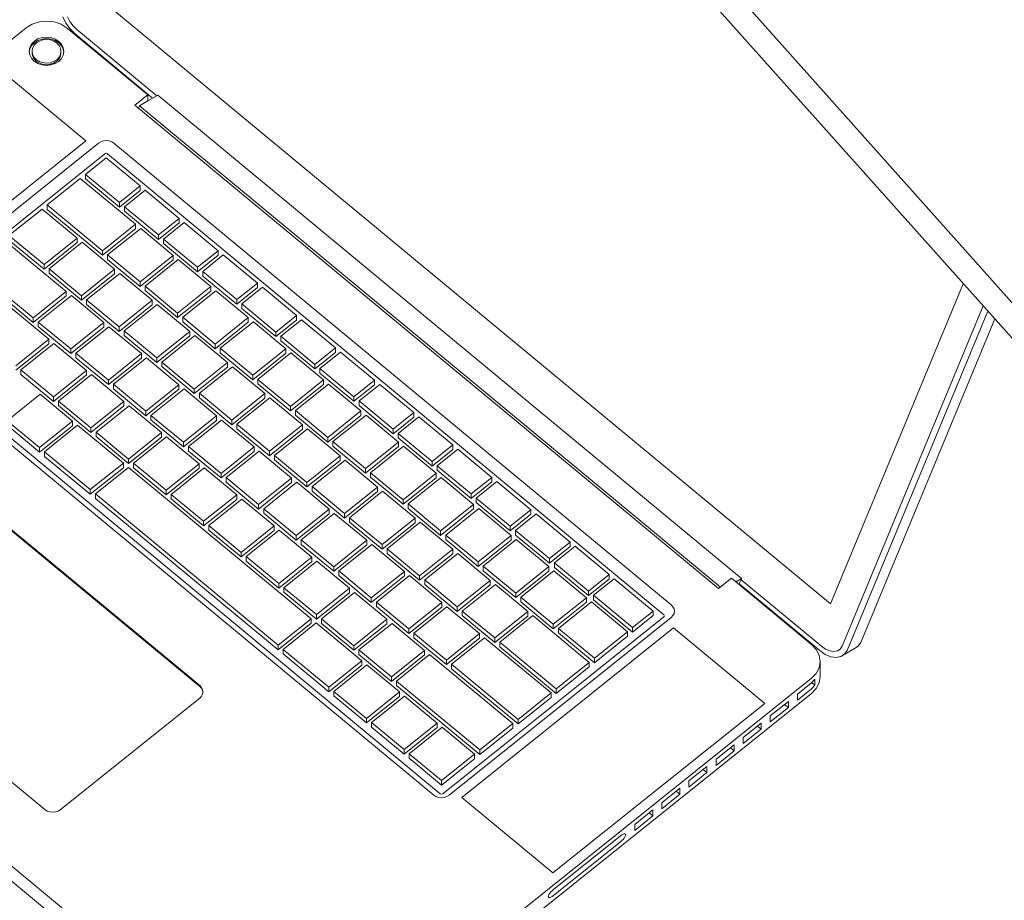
# Model space of a CAD drawing. Header units: millimetres. Extents: x -36631 to 27388, y -24993 to 6945.
# Tile 239 of 256: x -10583 to -10216, y -4827 to -4499. Entities that reach past the tile are written whole.
import ezdxf

# ---------------------------------------------------------------- set-up
doc = ezdxf.new("R2010")
doc.units = ezdxf.units.MM
doc.header["$MEASUREMENT"] = 0
doc.linetypes.add('Wipeout_Contour', pattern=[1000, 0, -1000])
doc.layers.add('Nuevo_08_E_Envans secs', color=7, linetype='Continuous')
doc.layers.add('Nuevo_09_EI_Mobiliari general', color=7, linetype='Continuous')
doc.layers.add('Nuevo_09_EI_Mobiliari general_Pluma_Nº__1', color=7, linetype='Continuous', lineweight=5)

# ---------------------------------------------------------------- blocks, each defined once
blk = doc.blocks.new('Elem Sección_203_1')
at = {"color": 254, "linetype": 'Wipeout_Contour', "lineweight": 0, "ltscale": 42836.053992}
blk.add_wipeout([(-10392.26, -3740.44), (-10397.41, -3743.49), (-8714.67, -5626.48), (-8709.52, -5623.43)], dxfattribs=at).dxf.layer = 'Nuevo_08_E_Envans secs'
at = {"color": 254, "linetype": 'Wipeout_Contour', "lineweight": 0, "ltscale": 42355.399281}
blk.add_wipeout([(-10294.27, -3662.11), (-10305.43, -3668.72), (-8606.45, -5569.87), (-8595.3, -5563.26)], dxfattribs=at).dxf.layer = 'Nuevo_08_E_Envans secs'
at = {"color": 254, "linetype": 'Wipeout_Contour', "lineweight": 0, "ltscale": 63602.827075}
blk.add_wipeout([(-10324.7, -3666.24), (-8609.5, -5585.56), (-8598.34, -5578.95), (-8606.45, -5569.87), (-10305.43, -3668.72), (-10313.54, -3659.64)], dxfattribs=at).dxf.layer = 'Nuevo_08_E_Envans secs'
at = {"color": 254, "linetype": 'Wipeout_Contour', "lineweight": 0, "ltscale": 53772.798042}
blk.add_wipeout([(-10384.77, -3701.82), (-10395.93, -3708.43), (-10387.81, -3717.51), (-8681.35, -5627.04), (-8670.2, -5620.44)], dxfattribs=at).dxf.layer = 'Nuevo_08_E_Envans secs'
at = {"color": 254, "linetype": 'Wipeout_Contour', "lineweight": 0, "ltscale": 42782.651219}
blk.add_wipeout([(-10387.81, -3717.51), (-10398.97, -3724.12), (-8692.51, -5633.65), (-8681.35, -5627.04)], dxfattribs=at).dxf.layer = 'Nuevo_08_E_Envans secs'
blk = doc.blocks.new('Elem Sección_213_1')
at = {"layer": 'Nuevo_09_EI_Mobiliari general_Pluma_Nº__1', "color": 7, "linetype": 'Continuous', "lineweight": 5}
for p, q in [((-10553.29, -4491.1), (-10280.81, -4716.68)), ((-10577.96, -4500.99), (-10575.35, -4500.13)), ((-10575.35, -4500.13), (-10572.56, -4499.85)), ((-10572.56, -4499.85), (-10569.77, -4500.17)), ((-10569.77, -4500.17), (-10567.18, -4501.07)), ((-10566.63, -4498.31), (-10565.49, -4500.61)), ((-10565.49, -4500.61), (-10563.93, -4502.76)), ((-10564.83, -4498.3), (-10563.97, -4500.02)), ((-10563.97, -4500.02), (-10562.8, -4501.63)), ((-10766.86, -4651.75), (-10580.21, -4502.37)), ((-10580.21, -4502.37), (-10577.96, -4500.99)), ((-10567.18, -4501.07), (-10564.96, -4502.48)), ((-10564.96, -4502.48), (-10535.01, -4527.27)), ((-10563.93, -4502.76), (-10562.06, -4504.59)), ((-10562.8, -4501.63), (-10561.4, -4503.01)), ((-10561.4, -4503.01), (-10531.66, -4527.63)), ((-10577.21, -4507.36), (-10578.25, -4508.44)), ((-10578.25, -4509), (-10577.21, -4507.92)), ((-10577.32, -4508.89), (-10576.46, -4507.98)), ((-10575.87, -4506.53), (-10577.21, -4507.36)), ((-10577.21, -4507.92), (-10575.87, -4507.09)), ((-10576.46, -4507.98), (-10575.33, -4507.29)), ((-10574.3, -4506.01), (-10575.87, -4506.53)), ((-10575.87, -4507.09), (-10574.3, -4506.58)), ((-10575.33, -4507.29), (-10574.03, -4506.86)), ((-10572.62, -4505.85), (-10574.3, -4506.01)), ((-10574.3, -4506.58), (-10572.62, -4506.41)), ((-10574.03, -4506.86), (-10572.63, -4506.72)), ((-10572.63, -4506.72), (-10571.24, -4506.88)), ((-10570.95, -4506.04), (-10572.62, -4505.85)), ((-10572.62, -4506.41), (-10570.95, -4506.6)), ((-10571.24, -4506.88), (-10569.94, -4507.33)), ((-10569.4, -4506.57), (-10570.95, -4506.04)), ((-10570.95, -4506.6), (-10569.4, -4507.14)), ((-10569.94, -4507.33), (-10568.83, -4508.03)), ((-10568.07, -4507.42), (-10569.4, -4506.57)), ((-10569.4, -4507.14), (-10568.07, -4507.98)), ((-10568.83, -4508.03), (-10567.99, -4508.95)), ((-10567.05, -4508.52), (-10568.07, -4507.42)), ((-10568.07, -4507.98), (-10567.05, -4509.08)), ((-10562.06, -4504.59), (-10533.17, -4528.51)), ((-10578.91, -4509.71), (-10579.15, -4511.07)), ((-10579.15, -4511.07), (-10578.94, -4512.43)), ((-10579.1, -4511.37), (-10578.91, -4510.27)), ((-10578.25, -4508.44), (-10578.91, -4509.71)), ((-10578.91, -4510.27), (-10578.25, -4509)), ((-10578.07, -4511.07), (-10577.87, -4509.94)), ((-10577.9, -4512.21), (-10578.07, -4511.07)), ((-10578.07, -4511.64), (-10578.07, -4511.07)), ((-10577.9, -4512.77), (-10578.07, -4511.64)), ((-10577.87, -4509.94), (-10577.32, -4508.89)), ((-10567.99, -4508.95), (-10567.46, -4510.01)), ((-10567.29, -4511.15), (-10567.48, -4512.28)), ((-10567.29, -4511.71), (-10567.48, -4512.85)), ((-10567.46, -4510.01), (-10567.29, -4511.15)), ((-10567.29, -4511.71), (-10567.29, -4511.15)), ((-10566.42, -4509.79), (-10567.05, -4508.52)), ((-10567.05, -4509.08), (-10566.42, -4510.35)), ((-10566.44, -4512.52), (-10566.21, -4511.16)), ((-10566.21, -4511.16), (-10566.42, -4509.79)), ((-10566.42, -4510.35), (-10566.26, -4511.42)), ((-10578.94, -4512.43), (-10578.31, -4513.71)), ((-10578.31, -4513.71), (-10577.29, -4514.8)), ((-10577.37, -4513.27), (-10577.9, -4512.21)), ((-10577.37, -4513.84), (-10577.9, -4512.77)), ((-10576.52, -4514.19), (-10577.37, -4513.27)), ((-10576.52, -4514.75), (-10577.37, -4513.84)), ((-10577.29, -4514.8), (-10575.96, -4515.65)), ((-10575.41, -4514.89), (-10576.52, -4514.19)), ((-10575.41, -4515.46), (-10576.52, -4514.75)), ((-10574.12, -4515.34), (-10575.41, -4514.89)), ((-10574.12, -4515.9), (-10575.41, -4515.46)), ((-10572.73, -4515.5), (-10574.12, -4515.34)), ((-10571.33, -4515.36), (-10572.73, -4515.5)), ((-10570.02, -4514.93), (-10571.33, -4515.36)), ((-10570.02, -4515.49), (-10571.33, -4515.92)), ((-10568.9, -4514.24), (-10570.02, -4514.93)), ((-10568.9, -4514.8), (-10570.02, -4515.49)), ((-10569.49, -4515.69), (-10568.14, -4514.87)), ((-10568.03, -4513.34), (-10568.9, -4514.24)), ((-10568.03, -4513.9), (-10568.9, -4514.8)), ((-10568.14, -4514.87), (-10567.1, -4513.78)), ((-10567.48, -4512.28), (-10568.03, -4513.34)), ((-10567.48, -4512.85), (-10568.03, -4513.9)), ((-10567.1, -4513.78), (-10566.44, -4512.52)), ((-10558.07, -4544.49), (-10591.99, -4516.41)), ((-10575.96, -4515.65), (-10574.41, -4516.19)), ((-10574.41, -4516.19), (-10572.73, -4516.38)), ((-10572.73, -4516.06), (-10574.12, -4515.9)), ((-10571.33, -4515.92), (-10572.73, -4516.06)), ((-10572.73, -4516.38), (-10571.06, -4516.21)), ((-10571.06, -4516.21), (-10569.49, -4515.69)), ((-10535.01, -4527.27), (-10539.82, -4531.12)), ((-10538.06, -4531.38), (-10535.01, -4529.59)), ((-10535.01, -4529.59), (-10535.01, -4527.27)), ((-10535.01, -4529.59), (-10531.29, -4527.41)), ((-10313.98, -4707.31), (-10531.29, -4527.41)), ((-10539.82, -4531.12), (-10322.52, -4711.02)), ((-10538.06, -4531.38), (-10538.43, -4532.27)), ((-10321.79, -4710.44), (-10538.06, -4531.38)), ((-10636.88, -4607.57), (-10558.07, -4544.49)), ((-10552.47, -4544.78), (-10553.31, -4545.3)), ((-10551.49, -4544.46), (-10552.47, -4544.78)), ((-10550.44, -4544.35), (-10551.49, -4544.46)), ((-10549.4, -4544.47), (-10550.44, -4544.35)), ((-10548.42, -4544.81), (-10549.4, -4544.47)), ((-10547.59, -4545.34), (-10548.42, -4544.81)), ((-10553.31, -4545.3), (-10635.97, -4611.45)), ((-10340.11, -4717.11), (-10547.59, -4545.34)), ((-10550.93, -4549.24), (-10633.25, -4615.12)), ((-10558.2, -4556.9), (-10550.51, -4550.75)), ((-10550.66, -4549.07), (-10550.93, -4549.24)), ((-10550.51, -4550.75), (-10537.85, -4561.23)), ((-10550.02, -4549.24), (-10550.29, -4549.07)), ((-10342.88, -4720.74), (-10550.02, -4549.24)), ((-10572.42, -4568.29), (-10560.12, -4558.44)), ((-10560.12, -4558.44), (-10539.52, -4575.49)), ((-10545.54, -4567.38), (-10558.2, -4556.9)), ((-10558.2, -4558.59), (-10558.2, -4556.9)), ((-10545.54, -4569.07), (-10558.2, -4558.59)), ((-10537.85, -4561.23), (-10545.54, -4567.38)), ((-10537.85, -4562.92), (-10545.54, -4569.07)), ((-10543.65, -4568.95), (-10535.96, -4562.79)), ((-10537.85, -4562.92), (-10537.85, -4561.23)), ((-10535.96, -4562.79), (-10523.3, -4573.28)), ((-10586.65, -4579.67), (-10574.34, -4569.83)), ((-10574.34, -4569.83), (-10561.31, -4580.62)), ((-10551.83, -4585.34), (-10572.42, -4568.29)), ((-10572.42, -4569.98), (-10572.42, -4568.29)), ((-10551.83, -4587.03), (-10572.42, -4569.98)), ((-10545.54, -4569.07), (-10545.54, -4567.38)), ((-10530.99, -4579.43), (-10543.65, -4568.95)), ((-10543.65, -4570.64), (-10543.65, -4568.95)), ((-10530.99, -4581.12), (-10543.65, -4570.64)), ((-10523.3, -4573.28), (-10530.99, -4579.43)), ((-10523.3, -4574.97), (-10523.3, -4573.28)), ((-10539.52, -4575.49), (-10551.83, -4585.34)), ((-10539.52, -4577.18), (-10551.83, -4587.03)), ((-10549.94, -4586.9), (-10537.63, -4577.06)), ((-10539.52, -4577.18), (-10539.52, -4575.49)), ((-10537.63, -4577.06), (-10525.54, -4587.07)), ((-10523.3, -4574.97), (-10530.99, -4581.12)), ((-10529.1, -4580.99), (-10521.41, -4574.84)), ((-10521.41, -4574.84), (-10508.75, -4585.32)), ((-10588.57, -4581.21), (-10565.33, -4600.45)), ((-10573.61, -4590.47), (-10586.65, -4579.67)), ((-10573.61, -4592.16), (-10586.65, -4581.36)), ((-10561.31, -4580.62), (-10573.61, -4590.47)), ((-10561.31, -4582.31), (-10561.31, -4580.62)), ((-10530.99, -4581.12), (-10530.99, -4579.43)), ((-10516.44, -4591.48), (-10529.1, -4580.99)), ((-10529.1, -4582.68), (-10529.1, -4580.99)), ((-10561.31, -4582.31), (-10573.61, -4592.16)), ((-10571.72, -4592.03), (-10559.42, -4582.18)), ((-10559.42, -4582.18), (-10547.32, -4592.2)), ((-10516.44, -4593.16), (-10529.1, -4582.68)), ((-10551.83, -4587.03), (-10551.83, -4585.34)), ((-10537.84, -4596.91), (-10549.94, -4586.9)), ((-10549.94, -4588.59), (-10549.94, -4586.9)), ((-10537.84, -4598.6), (-10549.94, -4588.59)), ((-10525.54, -4587.07), (-10537.84, -4596.91)), ((-10525.54, -4588.76), (-10537.84, -4598.6)), ((-10535.95, -4598.48), (-10523.65, -4588.63)), ((-10525.54, -4588.76), (-10525.54, -4587.07)), ((-10523.65, -4588.63), (-10511.56, -4598.65)), ((-10508.75, -4585.32), (-10516.44, -4591.48)), ((-10508.75, -4587.01), (-10516.44, -4593.16)), ((-10514.55, -4593.04), (-10506.86, -4586.89)), ((-10508.75, -4587.01), (-10508.75, -4585.32)), ((-10506.86, -4586.89), (-10494.2, -4597.37)), ((-10577.63, -4610.3), (-10600.87, -4591.06)), ((-10573.61, -4592.16), (-10573.61, -4590.47)), ((-10559.63, -4602.04), (-10571.72, -4592.03)), ((-10571.72, -4593.72), (-10571.72, -4592.03)), ((-10547.32, -4592.2), (-10559.63, -4602.04)), ((-10547.32, -4593.89), (-10547.32, -4592.2)), ((-10516.44, -4593.16), (-10516.44, -4591.48)), ((-10602.79, -4592.59), (-10571.8, -4618.25)), ((-10577.63, -4611.99), (-10600.87, -4592.75)), ((-10559.63, -4603.73), (-10571.72, -4593.72)), ((-10547.32, -4593.89), (-10559.63, -4603.73)), ((-10557.74, -4603.61), (-10545.43, -4593.76)), ((-10545.43, -4593.76), (-10533.34, -4603.77)), ((-10501.89, -4603.52), (-10514.55, -4593.04)), ((-10514.55, -4594.73), (-10514.55, -4593.04)), ((-10501.89, -4605.21), (-10514.55, -4594.73)), ((-10537.84, -4598.6), (-10537.84, -4596.91)), ((-10523.86, -4608.49), (-10535.95, -4598.48)), ((-10535.95, -4600.17), (-10535.95, -4598.48)), ((-10511.56, -4598.65), (-10523.86, -4608.49)), ((-10511.56, -4600.34), (-10511.56, -4598.65)), ((-10494.2, -4597.37), (-10501.89, -4603.52)), ((-10494.2, -4599.06), (-10501.89, -4605.21)), ((-10500, -4605.09), (-10492.31, -4598.93)), ((-10494.2, -4599.06), (-10494.2, -4597.37)), ((-10492.31, -4598.93), (-10479.65, -4609.41)), ((-10280.81, -4716.68), (-10231.41, -4597.6)), ((-10565.33, -4600.45), (-10577.63, -4610.3)), ((-10565.33, -4602.14), (-10577.63, -4611.99)), ((-10575.74, -4611.86), (-10563.44, -4602.02)), ((-10565.33, -4602.14), (-10565.33, -4600.45)), ((-10563.44, -4602.02), (-10551.34, -4612.03)), ((-10559.63, -4603.73), (-10559.63, -4602.04)), ((-10523.86, -4610.18), (-10535.95, -4600.17)), ((-10511.56, -4600.34), (-10523.86, -4610.18)), ((-10521.97, -4610.06), (-10509.67, -4600.21)), ((-10509.67, -4600.21), (-10497.57, -4610.22)), ((-10545.64, -4613.62), (-10557.74, -4603.61)), ((-10557.74, -4605.3), (-10557.74, -4603.61)), ((-10545.64, -4615.31), (-10557.74, -4605.3)), ((-10533.34, -4603.77), (-10545.64, -4613.62)), ((-10533.34, -4605.46), (-10545.64, -4615.31)), ((-10543.75, -4615.18), (-10531.45, -4605.34)), ((-10533.34, -4605.46), (-10533.34, -4603.77)), ((-10531.45, -4605.34), (-10519.36, -4615.35)), ((-10501.89, -4605.21), (-10501.89, -4603.52)), ((-10487.34, -4615.57), (-10500, -4605.09)), ((-10500, -4606.77), (-10500, -4605.09)), ((-10487.34, -4617.26), (-10500, -4606.77)), ((-10276.56, -4732.44), (-10224.04, -4605.84)), ((-10577.63, -4611.99), (-10577.63, -4610.3)), ((-10523.86, -4610.18), (-10523.86, -4608.49)), ((-10509.88, -4620.07), (-10521.97, -4610.06)), ((-10521.97, -4611.75), (-10521.97, -4610.06)), ((-10497.57, -4610.22), (-10509.88, -4620.07)), ((-10497.57, -4611.91), (-10497.57, -4610.22)), ((-10479.65, -4609.41), (-10487.34, -4615.57)), ((-10479.65, -4611.1), (-10479.65, -4609.41)), ((-10274.67, -4734.01), (-10222.3, -4607.78)), ((-10219.69, -4610.71), (-10269.61, -4731.04)), ((-10563.65, -4621.87), (-10575.74, -4611.86)), ((-10575.74, -4613.55), (-10575.74, -4611.86)), ((-10563.65, -4623.56), (-10575.74, -4613.55)), ((-10551.34, -4612.03), (-10563.65, -4621.87)), ((-10551.34, -4613.72), (-10563.65, -4623.56)), ((-10561.76, -4623.44), (-10549.45, -4613.59)), ((-10551.34, -4613.72), (-10551.34, -4612.03)), ((-10549.45, -4613.59), (-10537.36, -4623.6)), ((-10545.64, -4615.31), (-10545.64, -4613.62)), ((-10509.88, -4621.76), (-10521.97, -4611.75)), ((-10497.57, -4611.91), (-10509.88, -4621.76)), ((-10507.99, -4621.63), (-10495.68, -4611.79)), ((-10495.68, -4611.79), (-10483.59, -4621.8)), ((-10479.65, -4611.1), (-10487.34, -4617.26)), ((-10485.45, -4617.13), (-10477.76, -4610.98)), ((-10477.76, -4610.98), (-10465.1, -4621.46)), ((-10636.02, -4616.11), (-10428.54, -4787.88)), ((-10633.25, -4615.86), (-10426.11, -4787.35)), ((-10531.66, -4625.19), (-10543.75, -4615.18)), ((-10543.75, -4616.87), (-10543.75, -4615.18)), ((-10531.66, -4626.88), (-10543.75, -4616.87)), ((-10519.36, -4615.35), (-10531.66, -4625.19)), ((-10519.36, -4617.04), (-10531.66, -4626.88)), ((-10529.77, -4626.76), (-10517.47, -4616.91)), ((-10519.36, -4617.04), (-10519.36, -4615.35)), ((-10517.47, -4616.91), (-10505.37, -4626.93)), ((-10487.34, -4617.26), (-10487.34, -4615.57)), ((-10472.79, -4627.61), (-10485.45, -4617.13)), ((-10485.45, -4618.82), (-10485.45, -4617.13)), ((-10571.8, -4618.25), (-10584.11, -4628.1)), ((-10571.8, -4619.94), (-10584.11, -4629.79)), ((-10582.22, -4629.66), (-10569.91, -4619.81)), ((-10571.8, -4619.94), (-10571.8, -4618.25)), ((-10569.91, -4619.81), (-10557.82, -4629.83)), ((-10509.88, -4621.76), (-10509.88, -4620.07)), ((-10495.89, -4631.64), (-10507.99, -4621.63)), ((-10507.99, -4623.32), (-10507.99, -4621.63)), ((-10483.59, -4621.8), (-10495.89, -4631.64)), ((-10472.79, -4629.3), (-10485.45, -4618.82)), ((-10483.59, -4623.49), (-10483.59, -4621.8)), ((-10465.1, -4621.46), (-10472.79, -4627.61)), ((-10465.1, -4623.15), (-10465.1, -4621.46)), ((-10563.65, -4623.56), (-10563.65, -4621.87)), ((-10549.66, -4633.45), (-10561.76, -4623.44)), ((-10561.76, -4625.13), (-10561.76, -4623.44)), ((-10549.66, -4635.14), (-10561.76, -4625.13)), ((-10537.36, -4623.6), (-10549.66, -4633.45)), ((-10537.36, -4625.29), (-10549.66, -4635.14)), ((-10547.77, -4635.01), (-10535.47, -4625.17)), ((-10537.36, -4625.29), (-10537.36, -4623.6)), ((-10535.47, -4625.17), (-10523.38, -4635.18)), ((-10531.66, -4626.88), (-10531.66, -4625.19)), ((-10495.89, -4633.33), (-10507.99, -4623.32)), ((-10483.59, -4623.49), (-10495.89, -4633.33)), ((-10494, -4633.21), (-10481.7, -4623.36)), ((-10481.7, -4623.36), (-10469.61, -4633.37)), ((-10465.1, -4623.15), (-10472.79, -4629.3)), ((-10470.9, -4629.18), (-10463.21, -4623.02)), ((-10463.21, -4623.02), (-10450.55, -4633.5)), ((-10517.68, -4636.77), (-10529.77, -4626.76)), ((-10529.77, -4628.45), (-10529.77, -4626.76)), ((-10517.68, -4638.46), (-10529.77, -4628.45)), ((-10505.37, -4626.93), (-10517.68, -4636.77)), ((-10505.37, -4628.61), (-10517.68, -4638.46)), ((-10515.79, -4638.34), (-10503.48, -4628.49)), ((-10505.37, -4628.61), (-10505.37, -4626.93)), ((-10503.48, -4628.49), (-10491.39, -4638.5)), ((-10472.79, -4629.3), (-10472.79, -4627.61)), ((-10570.12, -4639.67), (-10582.22, -4629.66)), ((-10582.22, -4631.35), (-10582.22, -4629.66)), ((-10570.12, -4641.36), (-10582.22, -4631.35)), ((-10557.82, -4629.83), (-10570.12, -4639.67)), ((-10557.82, -4631.52), (-10570.12, -4641.36)), ((-10568.23, -4641.24), (-10555.93, -4631.39)), ((-10557.82, -4631.52), (-10557.82, -4629.83)), ((-10555.93, -4631.39), (-10543.84, -4641.4)), ((-10495.89, -4633.33), (-10495.89, -4631.64)), ((-10458.24, -4639.66), (-10470.9, -4629.18)), ((-10470.9, -4630.87), (-10470.9, -4629.18)), ((-10458.24, -4641.35), (-10470.9, -4630.87)), ((-10549.66, -4635.14), (-10549.66, -4633.45)), ((-10535.68, -4645.03), (-10547.77, -4635.01)), ((-10547.77, -4636.7), (-10547.77, -4635.01)), ((-10523.38, -4635.18), (-10535.68, -4645.03)), ((-10523.38, -4636.87), (-10523.38, -4635.18)), ((-10481.91, -4643.22), (-10494, -4633.21)), ((-10494, -4634.9), (-10494, -4633.21)), ((-10481.91, -4644.91), (-10494, -4634.9)), ((-10469.61, -4633.37), (-10481.91, -4643.22)), ((-10469.61, -4635.06), (-10481.91, -4644.91)), ((-10480.02, -4644.78), (-10467.72, -4634.94)), ((-10469.61, -4635.06), (-10469.61, -4633.37)), ((-10467.72, -4634.94), (-10455.63, -4644.95)), ((-10450.55, -4633.5), (-10458.24, -4639.66)), ((-10450.55, -4635.19), (-10458.24, -4641.35)), ((-10456.35, -4641.22), (-10448.66, -4635.07)), ((-10450.55, -4635.19), (-10450.55, -4633.5)), ((-10448.66, -4635.07), (-10436, -4645.55)), ((-10587.37, -4648.55), (-10575.07, -4638.71)), ((-10575.07, -4638.71), (-10562.98, -4648.72)), ((-10570.12, -4641.36), (-10570.12, -4639.67)), ((-10535.68, -4646.72), (-10547.77, -4636.7)), ((-10523.38, -4636.87), (-10535.68, -4646.72)), ((-10533.79, -4646.59), (-10521.49, -4636.75)), ((-10521.49, -4636.75), (-10509.4, -4646.76)), ((-10517.68, -4638.46), (-10517.68, -4636.77)), ((-10503.69, -4648.35), (-10515.79, -4638.34)), ((-10515.79, -4640.03), (-10515.79, -4638.34)), ((-10503.69, -4650.04), (-10515.79, -4640.03)), ((-10491.39, -4638.5), (-10503.69, -4648.35)), ((-10501.8, -4649.91), (-10489.5, -4640.07)), ((-10491.39, -4640.19), (-10491.39, -4638.5)), ((-10489.5, -4640.07), (-10477.41, -4650.08)), ((-10458.24, -4641.35), (-10458.24, -4639.66)), ((-10556.14, -4651.25), (-10568.23, -4641.24)), ((-10568.23, -4642.93), (-10568.23, -4641.24)), ((-10556.14, -4652.94), (-10568.23, -4642.93)), ((-10543.84, -4641.4), (-10556.14, -4651.25)), ((-10543.84, -4643.09), (-10556.14, -4652.94)), ((-10554.25, -4652.81), (-10541.95, -4642.97)), ((-10543.84, -4643.09), (-10543.84, -4641.4)), ((-10541.95, -4642.97), (-10529.86, -4652.98)), ((-10491.39, -4640.19), (-10503.69, -4650.04)), ((-10481.91, -4644.91), (-10481.91, -4643.22)), ((-10443.69, -4651.7), (-10456.35, -4641.22)), ((-10456.35, -4642.91), (-10456.35, -4641.22)), ((-10443.69, -4653.39), (-10456.35, -4642.91)), ((-10535.68, -4646.72), (-10535.68, -4645.03)), ((-10521.7, -4656.6), (-10533.79, -4646.59)), ((-10533.79, -4648.28), (-10533.79, -4646.59)), ((-10509.4, -4646.76), (-10521.7, -4656.6)), ((-10509.4, -4648.45), (-10509.4, -4646.76)), ((-10467.93, -4654.8), (-10480.02, -4644.78)), ((-10480.02, -4646.47), (-10480.02, -4644.78)), ((-10467.93, -4656.49), (-10480.02, -4646.47)), ((-10455.63, -4644.95), (-10467.93, -4654.8)), ((-10455.63, -4646.64), (-10467.93, -4656.49)), ((-10466.04, -4656.36), (-10453.74, -4646.52)), ((-10455.63, -4646.64), (-10455.63, -4644.95)), ((-10453.74, -4646.52), (-10441.64, -4656.53)), ((-10436, -4645.55), (-10443.69, -4651.7)), ((-10436, -4647.24), (-10443.69, -4653.39)), ((-10441.8, -4653.27), (-10434.11, -4647.11)), ((-10436, -4647.24), (-10436, -4645.55)), ((-10434.11, -4647.11), (-10421.45, -4657.6)), ((-10575.28, -4658.57), (-10587.37, -4648.55)), ((-10575.28, -4660.26), (-10587.37, -4650.24)), ((-10562.98, -4648.72), (-10575.28, -4658.57)), ((-10562.98, -4650.41), (-10575.28, -4660.26)), ((-10573.39, -4660.13), (-10561.09, -4650.28)), ((-10562.98, -4650.41), (-10562.98, -4648.72)), ((-10561.09, -4650.28), (-10544.08, -4664.36)), ((-10521.7, -4658.29), (-10533.79, -4648.28)), ((-10509.4, -4648.45), (-10521.7, -4658.29)), ((-10519.81, -4658.17), (-10507.51, -4648.32)), ((-10507.51, -4648.32), (-10495.41, -4658.33)), ((-10503.69, -4650.04), (-10503.69, -4648.35)), ((-10489.71, -4659.92), (-10501.8, -4649.91)), ((-10501.8, -4651.6), (-10501.8, -4649.91)), ((-10477.41, -4650.08), (-10489.71, -4659.92)), ((-10477.41, -4651.77), (-10477.41, -4650.08)), ((-10556.14, -4652.94), (-10556.14, -4651.25)), ((-10542.16, -4662.83), (-10554.25, -4652.81)), ((-10554.25, -4654.5), (-10554.25, -4652.81)), ((-10542.16, -4664.52), (-10554.25, -4654.5)), ((-10529.86, -4652.98), (-10542.16, -4662.83)), ((-10529.86, -4654.67), (-10542.16, -4664.52)), ((-10540.27, -4664.39), (-10527.97, -4654.54)), ((-10529.86, -4654.67), (-10529.86, -4652.98)), ((-10527.97, -4654.54), (-10515.87, -4664.56)), ((-10489.71, -4661.61), (-10501.8, -4651.6)), ((-10477.41, -4651.77), (-10489.71, -4661.61)), ((-10487.82, -4661.49), (-10475.52, -4651.64)), ((-10475.52, -4651.64), (-10463.43, -4661.65)), ((-10443.69, -4653.39), (-10443.69, -4651.7)), ((-10429.14, -4663.75), (-10441.8, -4653.27)), ((-10441.8, -4654.96), (-10441.8, -4653.27)), ((-10521.7, -4658.29), (-10521.7, -4656.6)), ((-10507.71, -4668.18), (-10519.81, -4658.17)), ((-10519.81, -4659.86), (-10519.81, -4658.17)), ((-10495.41, -4658.33), (-10507.71, -4668.18)), ((-10495.41, -4660.02), (-10495.41, -4658.33)), ((-10467.93, -4656.49), (-10467.93, -4654.8)), ((-10453.94, -4666.37), (-10466.04, -4656.36)), ((-10466.04, -4658.05), (-10466.04, -4656.36)), ((-10453.94, -4668.06), (-10466.04, -4658.05)), ((-10441.64, -4656.53), (-10453.94, -4666.37)), ((-10441.64, -4658.22), (-10453.94, -4668.06)), ((-10452.05, -4667.94), (-10439.75, -4658.09)), ((-10429.14, -4665.44), (-10441.8, -4654.96)), ((-10441.64, -4658.22), (-10441.64, -4656.53)), ((-10439.75, -4658.09), (-10427.66, -4668.1)), ((-10421.45, -4657.6), (-10429.14, -4663.75)), ((-10421.45, -4659.29), (-10421.45, -4657.6)), ((-10575.28, -4660.26), (-10575.28, -4658.57)), ((-10556.38, -4674.21), (-10573.39, -4660.13)), ((-10573.39, -4661.82), (-10573.39, -4660.13)), ((-10556.38, -4675.9), (-10573.39, -4661.82)), ((-10507.71, -4669.87), (-10519.81, -4659.86)), ((-10495.41, -4660.02), (-10507.71, -4669.87)), ((-10505.82, -4669.74), (-10493.52, -4659.9)), ((-10493.52, -4659.9), (-10481.43, -4669.91)), ((-10489.71, -4661.61), (-10489.71, -4659.92)), ((-10475.73, -4671.5), (-10487.82, -4661.49)), ((-10487.82, -4663.18), (-10487.82, -4661.49)), ((-10463.43, -4661.65), (-10475.73, -4671.5)), ((-10463.43, -4663.34), (-10463.43, -4661.65)), ((-10421.45, -4659.29), (-10429.14, -4665.44)), ((-10427.25, -4665.31), (-10419.56, -4659.16)), ((-10419.56, -4659.16), (-10406.9, -4669.64)), ((-10544.08, -4664.36), (-10556.38, -4674.21)), ((-10544.08, -4666.05), (-10544.08, -4664.36)), ((-10542.16, -4664.52), (-10542.16, -4662.83)), ((-10528.17, -4674.4), (-10540.27, -4664.39)), ((-10540.27, -4666.08), (-10540.27, -4664.39)), ((-10515.87, -4664.56), (-10528.17, -4674.4)), ((-10515.87, -4666.25), (-10515.87, -4664.56)), ((-10475.73, -4673.19), (-10487.82, -4663.18)), ((-10463.43, -4663.34), (-10475.73, -4673.19)), ((-10473.84, -4673.06), (-10461.54, -4663.22)), ((-10461.54, -4663.22), (-10449.44, -4673.23)), ((-10429.14, -4665.44), (-10429.14, -4663.75)), ((-10414.59, -4675.8), (-10427.25, -4665.31)), ((-10427.25, -4667), (-10427.25, -4665.31)), ((-10544.08, -4666.05), (-10556.38, -4675.9)), ((-10554.49, -4675.77), (-10542.19, -4665.93)), ((-10542.19, -4665.93), (-10474.16, -4722.25)), ((-10528.17, -4676.09), (-10540.27, -4666.08)), ((-10515.87, -4666.25), (-10528.17, -4676.09)), ((-10526.29, -4675.97), (-10513.98, -4666.12)), ((-10513.98, -4666.12), (-10501.89, -4676.13)), ((-10507.71, -4669.87), (-10507.71, -4668.18)), ((-10453.94, -4668.06), (-10453.94, -4666.37)), ((-10439.96, -4677.95), (-10452.05, -4667.94)), ((-10452.05, -4669.63), (-10452.05, -4667.94)), ((-10427.66, -4668.1), (-10439.96, -4677.95)), ((-10427.66, -4669.79), (-10427.66, -4668.1)), ((-10414.59, -4677.48), (-10427.25, -4667)), ((-10766.99, -4669.8), (-10489.79, -4899.29)), ((-10493.73, -4679.76), (-10505.82, -4669.74)), ((-10505.82, -4671.43), (-10505.82, -4669.74)), ((-10493.73, -4681.45), (-10505.82, -4671.43)), ((-10481.43, -4669.91), (-10493.73, -4679.76)), ((-10481.43, -4671.6), (-10493.73, -4681.45)), ((-10491.84, -4681.32), (-10479.54, -4671.47)), ((-10481.43, -4671.6), (-10481.43, -4669.91)), ((-10479.54, -4671.47), (-10467.45, -4681.49)), ((-10475.73, -4673.19), (-10475.73, -4671.5)), ((-10461.74, -4683.08), (-10473.84, -4673.06)), ((-10473.84, -4674.75), (-10473.84, -4673.06)), ((-10439.96, -4679.64), (-10452.05, -4669.63)), ((-10427.66, -4669.79), (-10439.96, -4679.64)), ((-10438.07, -4679.51), (-10425.77, -4669.67)), ((-10425.77, -4669.67), (-10413.68, -4679.68)), ((-10406.9, -4669.64), (-10414.59, -4675.8)), ((-10406.9, -4671.33), (-10414.59, -4677.48)), ((-10412.7, -4677.36), (-10405.01, -4671.21)), ((-10406.9, -4671.33), (-10406.9, -4669.64)), ((-10405.01, -4671.21), (-10392.35, -4681.69)), ((-10556.38, -4675.9), (-10556.38, -4674.21)), ((-10486.47, -4732.09), (-10554.49, -4675.77)), ((-10554.49, -4677.46), (-10554.49, -4675.77)), ((-10528.17, -4676.09), (-10528.17, -4674.4)), ((-10514.19, -4685.98), (-10526.29, -4675.97)), ((-10526.29, -4677.66), (-10526.29, -4675.97)), ((-10501.89, -4676.13), (-10514.19, -4685.98)), ((-10501.89, -4677.82), (-10501.89, -4676.13)), ((-10461.74, -4684.77), (-10473.84, -4674.75)), ((-10449.44, -4673.23), (-10461.74, -4683.08)), ((-10449.44, -4674.92), (-10461.74, -4684.77)), ((-10459.85, -4684.64), (-10447.55, -4674.8)), ((-10449.44, -4674.92), (-10449.44, -4673.23)), ((-10447.55, -4674.8), (-10435.46, -4684.81)), ((-10414.59, -4677.48), (-10414.59, -4675.8)), ((-10486.47, -4733.78), (-10554.49, -4677.46)), ((-10514.19, -4687.67), (-10526.29, -4677.66)), ((-10501.89, -4677.82), (-10514.19, -4687.67)), ((-10512.3, -4687.54), (-10500, -4677.7)), ((-10500, -4677.7), (-10487.91, -4687.71)), ((-10493.73, -4681.45), (-10493.73, -4679.76)), ((-10439.96, -4679.64), (-10439.96, -4677.95)), ((-10425.98, -4689.53), (-10438.07, -4679.51)), ((-10438.07, -4681.2), (-10438.07, -4679.51)), ((-10413.68, -4679.68), (-10425.98, -4689.53)), ((-10413.68, -4681.37), (-10413.68, -4679.68)), ((-10400.04, -4687.84), (-10412.7, -4677.36)), ((-10412.7, -4679.05), (-10412.7, -4677.36)), ((-10400.04, -4689.53), (-10412.7, -4679.05)), ((-10479.75, -4691.33), (-10491.84, -4681.32)), ((-10491.84, -4683.01), (-10491.84, -4681.32)), ((-10479.75, -4693.02), (-10491.84, -4683.01)), ((-10467.45, -4681.49), (-10479.75, -4691.33)), ((-10467.45, -4683.18), (-10479.75, -4693.02)), ((-10477.86, -4692.9), (-10465.56, -4683.05)), ((-10467.45, -4683.18), (-10467.45, -4681.49)), ((-10465.56, -4683.05), (-10453.46, -4693.06)), ((-10461.74, -4684.77), (-10461.74, -4683.08)), ((-10425.98, -4691.22), (-10438.07, -4681.2)), ((-10413.68, -4681.37), (-10425.98, -4691.22)), ((-10424.09, -4691.09), (-10411.79, -4681.24)), ((-10411.79, -4681.24), (-10399.69, -4691.26)), ((-10392.35, -4681.69), (-10400.04, -4687.84)), ((-10392.35, -4683.38), (-10400.04, -4689.53)), ((-10398.15, -4689.41), (-10390.46, -4683.25)), ((-10392.35, -4683.38), (-10392.35, -4681.69)), ((-10390.46, -4683.25), (-10377.8, -4693.73)), ((-10515.6, -4747.1), (-10587.4, -4687.65)), ((-10514.19, -4687.67), (-10514.19, -4685.98)), ((-10500.21, -4697.55), (-10512.3, -4687.54)), ((-10512.3, -4689.23), (-10512.3, -4687.54)), ((-10487.91, -4687.71), (-10500.21, -4697.55)), ((-10487.91, -4689.4), (-10487.91, -4687.71)), ((-10447.76, -4694.65), (-10459.85, -4684.64)), ((-10459.85, -4686.33), (-10459.85, -4684.64)), ((-10447.76, -4696.34), (-10459.85, -4686.33)), ((-10435.46, -4684.81), (-10447.76, -4694.65)), ((-10435.46, -4686.5), (-10447.76, -4696.34)), ((-10445.87, -4696.22), (-10433.57, -4686.37)), ((-10435.46, -4686.5), (-10435.46, -4684.81)), ((-10433.57, -4686.37), (-10421.48, -4696.38)), ((-10515.6, -4747.44), (-10587.4, -4687.99)), ((-10500.21, -4699.24), (-10512.3, -4689.23)), ((-10487.91, -4689.4), (-10500.21, -4699.24)), ((-10498.32, -4699.12), (-10486.02, -4689.27)), ((-10486.02, -4689.27), (-10473.92, -4699.28)), ((-10479.75, -4693.02), (-10479.75, -4691.33)), ((-10425.98, -4691.22), (-10425.98, -4689.53)), ((-10412, -4701.1), (-10424.09, -4691.09)), ((-10424.09, -4692.78), (-10424.09, -4691.09)), ((-10399.69, -4691.26), (-10412, -4701.1)), ((-10400.04, -4689.53), (-10400.04, -4687.84)), ((-10399.69, -4692.95), (-10399.69, -4691.26)), ((-10385.49, -4699.89), (-10398.15, -4689.41)), ((-10398.15, -4691.09), (-10398.15, -4689.41)), ((-10385.49, -4701.58), (-10398.15, -4691.09)), ((-10465.77, -4702.91), (-10477.86, -4692.9)), ((-10477.86, -4694.59), (-10477.86, -4692.9)), ((-10465.77, -4704.6), (-10477.86, -4694.59)), ((-10453.46, -4693.06), (-10465.77, -4702.91)), ((-10453.46, -4694.75), (-10465.77, -4704.6)), ((-10463.88, -4704.47), (-10451.57, -4694.63)), ((-10453.46, -4694.75), (-10453.46, -4693.06)), ((-10451.57, -4694.63), (-10439.48, -4704.64)), ((-10447.76, -4696.34), (-10447.76, -4694.65)), ((-10412, -4702.79), (-10424.09, -4692.78)), ((-10399.69, -4692.95), (-10412, -4702.79)), ((-10410.11, -4702.67), (-10397.8, -4692.82)), ((-10397.8, -4692.82), (-10385.71, -4702.83)), ((-10377.8, -4693.73), (-10385.49, -4699.89)), ((-10377.8, -4695.42), (-10377.8, -4693.73)), ((-10500.21, -4699.24), (-10500.21, -4697.55)), ((-10433.78, -4706.23), (-10445.87, -4696.22)), ((-10445.87, -4697.91), (-10445.87, -4696.22)), ((-10433.78, -4707.92), (-10445.87, -4697.91)), ((-10421.48, -4696.38), (-10433.78, -4706.23)), ((-10421.48, -4698.07), (-10433.78, -4707.92)), ((-10431.89, -4707.79), (-10419.59, -4697.95)), ((-10421.48, -4698.07), (-10421.48, -4696.38)), ((-10419.59, -4697.95), (-10407.49, -4707.96)), ((-10377.8, -4695.42), (-10385.49, -4701.58)), ((-10383.6, -4701.45), (-10375.91, -4695.3)), ((-10375.91, -4695.3), (-10363.25, -4705.78)), ((-10486.23, -4709.13), (-10498.32, -4699.12)), ((-10498.32, -4700.81), (-10498.32, -4699.12)), ((-10486.23, -4710.82), (-10498.32, -4700.81)), ((-10473.92, -4699.28), (-10486.23, -4709.13)), ((-10473.92, -4700.97), (-10486.23, -4710.82)), ((-10484.34, -4710.7), (-10472.03, -4700.85)), ((-10473.92, -4700.97), (-10473.92, -4699.28)), ((-10472.03, -4700.85), (-10459.94, -4710.86)), ((-10412, -4702.79), (-10412, -4701.1)), ((-10385.49, -4701.58), (-10385.49, -4699.89)), ((-10370.94, -4711.93), (-10383.6, -4701.45)), ((-10383.6, -4703.14), (-10383.6, -4701.45)), ((-10465.77, -4704.6), (-10465.77, -4702.91)), ((-10451.78, -4714.49), (-10463.88, -4704.47)), ((-10463.88, -4706.16), (-10463.88, -4704.47)), ((-10439.48, -4704.64), (-10451.78, -4714.49)), ((-10439.48, -4706.33), (-10439.48, -4704.64)), ((-10398.01, -4712.68), (-10410.11, -4702.67)), ((-10410.11, -4704.36), (-10410.11, -4702.67)), ((-10398.01, -4714.37), (-10410.11, -4704.36)), ((-10385.71, -4702.83), (-10398.01, -4712.68)), ((-10385.71, -4704.52), (-10398.01, -4714.37)), ((-10396.12, -4714.24), (-10383.82, -4704.4)), ((-10385.71, -4704.52), (-10385.71, -4702.83)), ((-10383.82, -4704.4), (-10371.73, -4714.41)), ((-10370.94, -4713.62), (-10383.6, -4703.14)), ((-10363.25, -4705.78), (-10370.94, -4711.93)), ((-10363.25, -4707.47), (-10363.25, -4705.78)), ((-10486.23, -4710.82), (-10486.23, -4709.13)), ((-10451.78, -4716.18), (-10463.88, -4706.16)), ((-10439.48, -4706.33), (-10451.78, -4716.18)), ((-10449.89, -4716.05), (-10437.59, -4706.2)), ((-10437.59, -4706.2), (-10425.5, -4716.22)), ((-10433.78, -4707.92), (-10433.78, -4706.23)), ((-10419.8, -4717.81), (-10431.89, -4707.79)), ((-10431.89, -4709.48), (-10431.89, -4707.79)), ((-10419.8, -4719.5), (-10431.89, -4709.48)), ((-10407.49, -4707.96), (-10419.8, -4717.81)), ((-10407.49, -4709.65), (-10419.8, -4719.5)), ((-10417.91, -4719.37), (-10405.6, -4709.52)), ((-10407.49, -4709.65), (-10407.49, -4707.96)), ((-10405.6, -4709.52), (-10393.51, -4719.54)), ((-10363.25, -4707.47), (-10370.94, -4713.62)), ((-10369.05, -4713.5), (-10361.36, -4707.34)), ((-10361.36, -4707.34), (-10346.81, -4719.39)), ((-10322.52, -4711.02), (-10317.71, -4707.17)), ((-10317.71, -4707.17), (-10287.76, -4731.97)), ((-10316.07, -4708.53), (-10313.98, -4707.31)), ((-10315.01, -4709.41), (-10314.81, -4709.29)), ((-10314.81, -4709.29), (-10313.98, -4707.31)), ((-10314.81, -4709.29), (-10284.86, -4734.09)), ((-10314.15, -4707.71), (-10284.2, -4732.5)), ((-10472.24, -4720.71), (-10484.34, -4710.7)), ((-10484.34, -4712.39), (-10484.34, -4710.7)), ((-10472.24, -4722.4), (-10484.34, -4712.39)), ((-10459.94, -4710.86), (-10472.24, -4720.71)), ((-10459.94, -4712.55), (-10472.24, -4722.4)), ((-10470.35, -4722.27), (-10458.05, -4712.43)), ((-10459.94, -4712.55), (-10459.94, -4710.86)), ((-10458.05, -4712.43), (-10445.96, -4722.44)), ((-10398.01, -4714.37), (-10398.01, -4712.68)), ((-10370.94, -4713.62), (-10370.94, -4711.93)), ((-10451.78, -4716.18), (-10451.78, -4714.49)), ((-10437.8, -4726.06), (-10449.89, -4716.05)), ((-10449.89, -4717.74), (-10449.89, -4716.05)), ((-10425.5, -4716.22), (-10437.8, -4726.06)), ((-10425.5, -4717.91), (-10425.5, -4716.22)), ((-10384.03, -4724.26), (-10396.12, -4714.24)), ((-10396.12, -4715.93), (-10396.12, -4714.24)), ((-10384.03, -4725.95), (-10396.12, -4715.93)), ((-10371.73, -4714.41), (-10384.03, -4724.26)), ((-10371.73, -4716.1), (-10384.03, -4725.95)), ((-10382.14, -4725.82), (-10369.84, -4715.97)), ((-10371.73, -4716.1), (-10371.73, -4714.41)), ((-10369.84, -4715.97), (-10356.42, -4727.08)), ((-10354.5, -4725.54), (-10369.05, -4713.5)), ((-10369.05, -4715.19), (-10369.05, -4713.5)), ((-10354.5, -4727.23), (-10369.05, -4715.19)), ((-10472.24, -4722.4), (-10472.24, -4720.71)), ((-10437.8, -4727.75), (-10449.89, -4717.74)), ((-10425.5, -4717.91), (-10437.8, -4727.75)), ((-10435.91, -4727.63), (-10423.61, -4717.78)), ((-10423.61, -4717.78), (-10411.51, -4727.79)), ((-10419.8, -4719.5), (-10419.8, -4717.81)), ((-10405.81, -4729.38), (-10417.91, -4719.37)), ((-10417.91, -4721.06), (-10417.91, -4719.37)), ((-10393.51, -4719.54), (-10405.81, -4729.38)), ((-10393.51, -4721.23), (-10393.51, -4719.54)), ((-10346.81, -4719.39), (-10354.5, -4725.54)), ((-10346.81, -4721.08), (-10346.81, -4719.39)), ((-10342.67, -4720.95), (-10342.88, -4720.74)), ((-10339.48, -4717.79), (-10340.11, -4717.11)), ((-10339.51, -4721.08), (-10339.1, -4720.29)), ((-10339.08, -4718.59), (-10339.48, -4717.79)), ((-10339.1, -4720.29), (-10338.96, -4719.44)), ((-10338.96, -4719.44), (-10339.08, -4718.59)), ((-10474.16, -4722.25), (-10486.47, -4732.09)), ((-10474.16, -4723.94), (-10486.47, -4733.78)), ((-10484.58, -4733.66), (-10472.28, -4723.81)), ((-10474.16, -4723.94), (-10474.16, -4722.25)), ((-10472.28, -4723.81), (-10455.27, -4737.89)), ((-10458.26, -4732.28), (-10470.35, -4722.27)), ((-10470.35, -4723.96), (-10470.35, -4722.27)), ((-10458.26, -4733.97), (-10470.35, -4723.96)), ((-10445.96, -4722.44), (-10458.26, -4732.28)), ((-10445.96, -4724.13), (-10458.26, -4733.97)), ((-10456.37, -4733.85), (-10444.07, -4724)), ((-10445.96, -4724.13), (-10445.96, -4722.44)), ((-10444.07, -4724), (-10431.97, -4734.01)), ((-10425.2, -4787.36), (-10342.88, -4721.48)), ((-10422.82, -4787.91), (-10340.16, -4721.76)), ((-10405.81, -4731.07), (-10417.91, -4721.06)), ((-10393.51, -4721.23), (-10405.81, -4731.07)), ((-10403.92, -4730.95), (-10391.62, -4721.1)), ((-10391.62, -4721.1), (-10370.65, -4738.47)), ((-10384.03, -4725.95), (-10384.03, -4724.26)), ((-10346.81, -4721.08), (-10354.5, -4727.23)), ((-10342.88, -4721.48), (-10342.68, -4721.26)), ((-10340.16, -4721.76), (-10339.51, -4721.08)), ((-10437.8, -4727.75), (-10437.8, -4726.06)), ((-10423.82, -4737.64), (-10435.91, -4727.63)), ((-10435.91, -4729.32), (-10435.91, -4727.63)), ((-10411.51, -4727.79), (-10423.82, -4737.64)), ((-10418.06, -4788.72), (-10339.25, -4725.65)), ((-10411.51, -4729.48), (-10411.51, -4727.79)), ((-10368.72, -4736.93), (-10382.14, -4725.82)), ((-10382.14, -4727.51), (-10382.14, -4725.82)), ((-10368.72, -4738.62), (-10382.14, -4727.51)), ((-10356.42, -4727.08), (-10368.72, -4736.93)), ((-10356.42, -4728.77), (-10356.42, -4727.08)), ((-10354.5, -4727.23), (-10354.5, -4725.54)), ((-10339.25, -4725.65), (-10305.33, -4753.73)), ((-10423.82, -4739.33), (-10435.91, -4729.32)), ((-10411.51, -4729.48), (-10423.82, -4739.33)), ((-10421.93, -4739.2), (-10409.62, -4729.36)), ((-10409.62, -4729.36), (-10384.87, -4749.85)), ((-10405.81, -4731.07), (-10405.81, -4729.38)), ((-10382.95, -4748.31), (-10403.92, -4730.95)), ((-10403.92, -4732.64), (-10403.92, -4730.95)), ((-10356.42, -4728.77), (-10368.72, -4738.62)), ((-10269.61, -4731.04), (-10270.55, -4732.46)), ((-10645.07, -4733.81), (-10573.26, -4793.25)), ((-10486.47, -4733.78), (-10486.47, -4732.09)), ((-10467.57, -4747.74), (-10484.58, -4733.66)), ((-10484.58, -4735.35), (-10484.58, -4733.66)), ((-10467.57, -4749.43), (-10484.58, -4735.35)), ((-10458.26, -4733.97), (-10458.26, -4732.28)), ((-10444.28, -4743.86), (-10456.37, -4733.85)), ((-10456.37, -4735.54), (-10456.37, -4733.85)), ((-10431.97, -4734.01), (-10444.28, -4743.86)), ((-10431.97, -4735.7), (-10431.97, -4734.01)), ((-10382.95, -4750), (-10403.92, -4732.64)), ((-10287.76, -4731.97), (-10286.07, -4733.8)), ((-10286.07, -4733.8), (-10285.01, -4735.92)), ((-10284.86, -4734.09), (-10282.81, -4735.49)), ((-10284.2, -4732.5), (-10282.66, -4733.56)), ((-10282.66, -4733.56), (-10281.1, -4734.21)), ((-10281.1, -4734.21), (-10279.61, -4734.43)), ((-10279.61, -4734.43), (-10278.3, -4734.19)), ((-10278.3, -4734.19), (-10277.26, -4733.51)), ((-10277.26, -4733.51), (-10276.56, -4732.44)), ((-10271.94, -4733.37), (-10277, -4736.34)), ((-10275.61, -4735.43), (-10274.67, -4734.01)), ((-10270.55, -4732.46), (-10271.94, -4733.37)), ((-10455.27, -4737.89), (-10467.57, -4747.74)), ((-10444.28, -4745.55), (-10456.37, -4735.54)), ((-10455.27, -4739.58), (-10455.27, -4737.89)), ((-10431.97, -4735.7), (-10444.28, -4745.55)), ((-10442.39, -4745.42), (-10430.08, -4735.58)), ((-10430.08, -4735.58), (-10399.09, -4761.23)), ((-10423.82, -4739.33), (-10423.82, -4737.64)), ((-10370.65, -4738.47), (-10382.95, -4748.31)), ((-10370.65, -4740.16), (-10370.65, -4738.47)), ((-10368.72, -4738.62), (-10368.72, -4736.93)), ((-10284.67, -4738.2), (-10285.06, -4740.47)), ((-10285.01, -4735.92), (-10284.67, -4738.2)), ((-10284.67, -4743.83), (-10284.67, -4738.2)), ((-10282.81, -4735.49), (-10280.72, -4736.37)), ((-10280.72, -4736.37), (-10278.74, -4736.66)), ((-10278.74, -4736.66), (-10277, -4736.34)), ((-10277, -4736.34), (-10275.61, -4735.43)), ((-10455.27, -4739.58), (-10467.57, -4749.43)), ((-10465.68, -4749.3), (-10453.38, -4739.45)), ((-10453.38, -4739.45), (-10441.29, -4749.47)), ((-10397.17, -4759.7), (-10421.93, -4739.2)), ((-10421.93, -4740.89), (-10421.93, -4739.2)), ((-10397.17, -4761.39), (-10421.93, -4740.89)), ((-10370.65, -4740.16), (-10382.95, -4750)), ((-10286.16, -4742.58), (-10287.89, -4744.38)), ((-10285.06, -4740.47), (-10286.16, -4742.58)), ((-10287.89, -4744.38), (-10474.54, -4893.76)), ((-10444.28, -4745.55), (-10444.28, -4743.86)), ((-10411.4, -4771.08), (-10442.39, -4745.42)), ((-10442.39, -4747.11), (-10442.39, -4745.42)), ((-10287.89, -4746.07), (-10293.18, -4750.3)), ((-10286.63, -4744.76), (-10287.89, -4746.07)), ((-10287.84, -4746.02), (-10286.63, -4747.02)), ((-10286.63, -4747.02), (-10286.63, -4744.76)), ((-10286.16, -4748.21), (-10285.06, -4746.1)), ((-10285.06, -4746.1), (-10284.67, -4743.83)), ((-10514.96, -4747.78), (-10515.6, -4747.1)), ((-10514.96, -4748.12), (-10515.6, -4747.44)), ((-10514.57, -4748.58), (-10514.96, -4747.78)), ((-10514.57, -4748.92), (-10514.96, -4748.12)), ((-10514.58, -4750.28), (-10514.44, -4749.43)), ((-10514.44, -4749.43), (-10514.57, -4748.58)), ((-10514.46, -4749.59), (-10514.57, -4748.92)), ((-10474.54, -4899.4), (-10287.89, -4750.01)), ((-10467.57, -4749.43), (-10467.57, -4747.74)), ((-10453.59, -4759.31), (-10465.68, -4749.3)), ((-10465.68, -4750.99), (-10465.68, -4749.3)), ((-10441.29, -4749.47), (-10453.59, -4759.31)), ((-10411.4, -4772.77), (-10442.39, -4747.11)), ((-10441.29, -4751.16), (-10441.29, -4749.47)), ((-10384.87, -4749.85), (-10397.17, -4759.7)), ((-10384.87, -4751.54), (-10384.87, -4749.85)), ((-10382.95, -4750), (-10382.95, -4748.31)), ((-10293.18, -4752.55), (-10287.89, -4748.32)), ((-10287.89, -4748.32), (-10286.63, -4747.02)), ((-10287.89, -4750.01), (-10286.16, -4748.21)), ((-10567.55, -4793.29), (-10515.65, -4751.75)), ((-10515.65, -4751.75), (-10515, -4751.08)), ((-10515, -4751.08), (-10514.58, -4750.28)), ((-10453.59, -4761), (-10465.68, -4750.99)), ((-10441.29, -4751.16), (-10453.59, -4761)), ((-10451.7, -4760.88), (-10439.4, -4751.03)), ((-10439.4, -4751.03), (-10427.3, -4761.04)), ((-10384.87, -4751.54), (-10397.17, -4761.39)), ((-10305.33, -4753.73), (-10384.15, -4816.8)), ((-10296.54, -4752.99), (-10303.27, -4758.38)), ((-10296.54, -4755.25), (-10296.54, -4752.99)), ((-10293.18, -4750.3), (-10293.18, -4752.55)), ((-10303.27, -4760.63), (-10296.54, -4755.25)), ((-10297.92, -4754.1), (-10296.54, -4755.25)), ((-10453.59, -4761), (-10453.59, -4759.31)), ((-10439.6, -4770.89), (-10451.7, -4760.88)), ((-10451.7, -4762.57), (-10451.7, -4760.88)), ((-10427.3, -4761.04), (-10439.6, -4770.89)), ((-10427.3, -4762.73), (-10427.3, -4761.04)), ((-10397.17, -4761.39), (-10397.17, -4759.7)), ((-10306.63, -4761.07), (-10313.36, -4766.46)), ((-10306.63, -4763.32), (-10306.63, -4761.07)), ((-10303.27, -4758.38), (-10303.27, -4760.63)), ((-10439.6, -4772.58), (-10451.7, -4762.57)), ((-10427.3, -4762.73), (-10439.6, -4772.58)), ((-10437.72, -4772.45), (-10425.41, -4762.61)), ((-10425.41, -4762.61), (-10413.32, -4772.62)), ((-10399.09, -4761.23), (-10411.4, -4771.08)), ((-10399.09, -4762.92), (-10411.4, -4772.77)), ((-10399.09, -4762.92), (-10399.09, -4761.23)), ((-10313.36, -4768.71), (-10306.63, -4763.32)), ((-10308.02, -4762.18), (-10306.63, -4763.32)), ((-10313.36, -4766.46), (-10313.36, -4768.71)), ((-10439.6, -4772.58), (-10439.6, -4770.89)), ((-10411.4, -4772.77), (-10411.4, -4771.08)), ((-10316.72, -4769.15), (-10323.45, -4774.53)), ((-10323.45, -4776.79), (-10316.72, -4771.4)), ((-10318.11, -4770.26), (-10316.72, -4771.4)), ((-10316.72, -4771.4), (-10316.72, -4769.15)), ((-10425.62, -4782.46), (-10437.72, -4772.45)), ((-10437.72, -4774.14), (-10437.72, -4772.45)), ((-10425.62, -4784.15), (-10437.72, -4774.14)), ((-10413.32, -4772.62), (-10425.62, -4782.46)), ((-10413.32, -4774.31), (-10425.62, -4784.15)), ((-10413.32, -4774.31), (-10413.32, -4772.62)), ((-10323.45, -4774.53), (-10323.45, -4776.79)), ((-10326.82, -4777.22), (-10333.54, -4782.61)), ((-10328.2, -4778.33), (-10326.82, -4779.48)), ((-10326.82, -4779.48), (-10326.82, -4777.22)), ((-10425.62, -4784.15), (-10425.62, -4782.46)), ((-10333.54, -4784.86), (-10326.82, -4779.48)), ((-10333.54, -4782.61), (-10333.54, -4784.86)), ((-10336.91, -4785.3), (-10343.63, -4790.69)), ((-10338.29, -4786.41), (-10336.91, -4787.55)), ((-10336.91, -4787.55), (-10336.91, -4785.3)), ((-10428.54, -4787.88), (-10427.71, -4788.4)), ((-10427.71, -4788.4), (-10426.73, -4788.74)), ((-10426.73, -4788.74), (-10425.69, -4788.86)), ((-10426.11, -4787.35), (-10425.84, -4787.52)), ((-10425.69, -4788.86), (-10424.64, -4788.75)), ((-10425.47, -4787.52), (-10425.2, -4787.36)), ((-10424.64, -4788.75), (-10423.66, -4788.43)), ((-10423.66, -4788.43), (-10422.82, -4787.91)), ((-10384.15, -4816.8), (-10418.06, -4788.72)), ((-10343.63, -4792.94), (-10336.91, -4787.55)), ((-10573.26, -4793.25), (-10572.43, -4793.78)), ((-10572.43, -4793.78), (-10571.46, -4794.12)), ((-10569.37, -4794.13), (-10568.39, -4793.81)), ((-10568.39, -4793.81), (-10567.55, -4793.29)), ((-10347, -4793.38), (-10353.73, -4798.76)), ((-10347, -4795.63), (-10347, -4793.38)), ((-10343.63, -4790.69), (-10343.63, -4792.94)), ((-10489.79, -4893.66), (-10609.5, -4794.55)), ((-10571.46, -4794.12), (-10570.42, -4794.24)), ((-10570.42, -4794.24), (-10569.37, -4794.13)), ((-10353.73, -4801.02), (-10347, -4795.63)), ((-10348.38, -4794.49), (-10347, -4795.63)), ((-10353.73, -4798.76), (-10353.73, -4801.02)), ((-10359.01, -4802.99), (-10384, -4822.99)), ((-10358.52, -4802.63), (-10359.01, -4802.99)), ((-10359.01, -4805.25), (-10358.52, -4804.81)), ((-10358.05, -4802.38), (-10358.52, -4802.63)), ((-10358.52, -4804.81), (-10358.05, -4804.33)), ((-10357.65, -4802.24), (-10358.05, -4802.38)), ((-10358.05, -4804.33), (-10357.65, -4803.83)), ((-10357.35, -4802.22), (-10357.65, -4802.24)), ((-10357.65, -4803.83), (-10357.35, -4803.35)), ((-10357.16, -4802.34), (-10357.35, -4802.22)), ((-10357.35, -4803.35), (-10357.16, -4802.93)), ((-10357.09, -4802.58), (-10357.16, -4802.34)), ((-10357.16, -4802.93), (-10357.09, -4802.58)), ((-10384, -4825.25), (-10359.01, -4805.25)), ((-10384, -4822.99), (-10384.5, -4823.43)), ((-10385.86, -4825.31), (-10385.92, -4825.66)), ((-10385.92, -4825.66), (-10385.86, -4825.9)), ((-10385.67, -4824.89), (-10385.86, -4825.31)), ((-10385.86, -4825.9), (-10385.67, -4826.02)), ((-10385.36, -4824.41), (-10385.67, -4824.89)), ((-10385.67, -4826.02), (-10385.36, -4826)), ((-10384.96, -4823.91), (-10385.36, -4824.41)), ((-10385.36, -4826), (-10384.96, -4825.86)), ((-10384.5, -4823.43), (-10384.96, -4823.91)), ((-10384.96, -4825.86), (-10384.5, -4825.61)), ((-10384.5, -4825.61), (-10384, -4825.25))]:
    blk.add_line(p, q, dxfattribs=at)
blk = doc.blocks.new('Elem Sección_383_1')
at = {"layer": 'Nuevo_09_EI_Mobiliari general_Pluma_Nº__1', "color": 7, "linetype": 'Continuous', "lineweight": 5}
for p, q in [((-10651.13, -4114.62), (-9163.14, -5779.69)), ((-10651.13, -4127.93), (-9170.92, -5784.29))]:
    blk.add_line(p, q, dxfattribs=at)

msp = doc.modelspace()

# ---------------------------------------------------------------- block references
at = {"layer": 'Nuevo_08_E_Envans secs', "lineweight": 0}
msp.add_blockref('Elem Sección_203_1', (0, 0), dxfattribs=at)

# ---------------------------------------------------------------- next in the draw order: block references
at = {"layer": 'Nuevo_09_EI_Mobiliari general', "lineweight": 0}
for name in ['Elem Sección_383_1', 'Elem Sección_213_1']:
    msp.add_blockref(name, (0, 0), dxfattribs=at)

doc.saveas('drawing.dxf')
